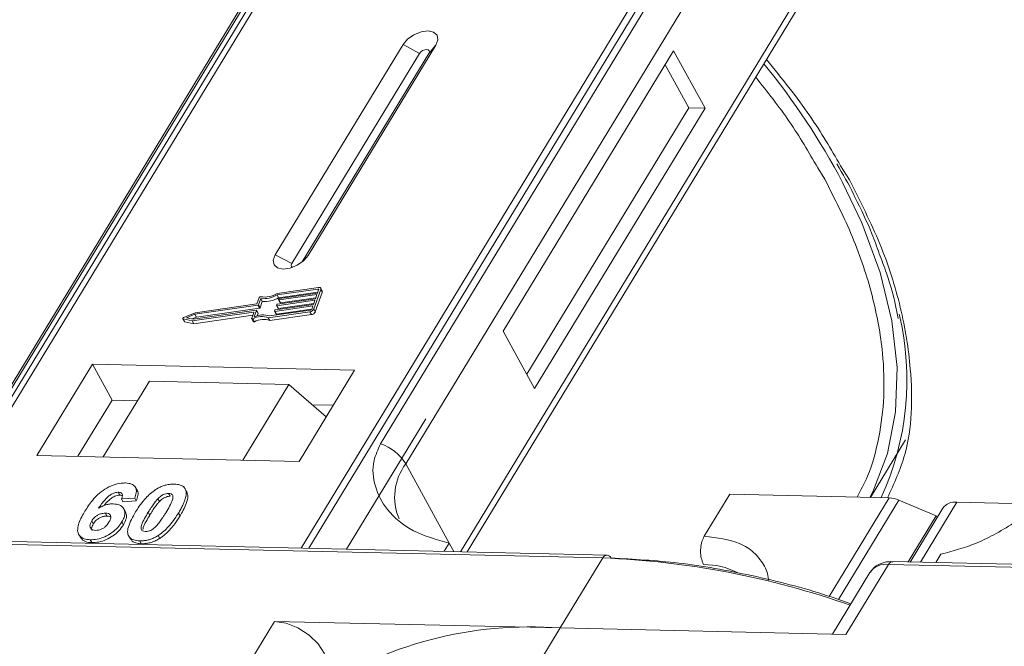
# Model space of a CAD drawing. Header units: millimetres. Extents: x 1675 to 3137, y 343 to 1376.
# Tile 53 of 84: x 2562 to 2605, y 1268 to 1295. Entities that reach past the tile are written whole.
import ezdxf

# ---------------------------------------------------------------- set-up
doc = ezdxf.new("R2010")
doc.units = ezdxf.units.MM

msp = doc.modelspace()

# ---------------------------------------------------------------- linework, layer by layer
at = {"color": 7, "linetype": 'Continuous', "lineweight": 15}
for p, q in [((2579.578, 1307.987), (2557.898, 1272.358)), ((2558.167, 1272.351), (2579.864, 1308.008)), ((2596.08, 1307.636), (2574.384, 1271.979)), ((2574.717, 1271.972), (2596.397, 1307.601)), ((2575.553, 1301.921), (2560.24, 1276.756)), ((2560.454, 1276.942), (2575.767, 1302.108)), ((2593.171, 1301.709), (2577.858, 1276.543)), ((2578.966, 1275.666), (2594.279, 1300.832)), ((2596.521, 1296.734), (2581.361, 1271.819)), ((2581.658, 1271.812), (2596.554, 1296.293)), ((2578.85, 1294.028), (2573.248, 1284.822)), ((2574.685, 1284.789), (2580.287, 1293.996)), ((2578.85, 1294.028), (2579.571, 1293.638)), ((2580.287, 1293.996), (2579.98, 1293.629)), ((2579.571, 1293.638), (2573.969, 1284.432)), ((2574.428, 1284.505), (2579.98, 1293.629)), ((2590.702, 1293.756), (2583.233, 1281.48)), ((2592.082, 1291.235), (2590.702, 1293.756)), ((2591.364, 1291.251), (2590.329, 1293.142)), ((2584.267, 1279.589), (2591.364, 1291.251)), ((2584.612, 1278.959), (2592.082, 1291.235)), ((2592.082, 1291.235), (2591.364, 1291.251)), ((2597.017, 1288.633), (2597.33, 1288.124)), ((2598.408, 1288.1), (2598.023, 1288.721)), ((2573.969, 1284.432), (2573.248, 1284.822)), ((2574.685, 1284.789), (2574.496, 1284.563)), ((2575.141, 1283.388), (2573.324, 1283.13)), ((2575.115, 1283.317), (2573.327, 1283.063)), ((2574.934, 1282.45), (2575.24, 1283.301)), ((2575.097, 1283.146), (2575.148, 1283.288)), ((2575.142, 1283.269), (2575.115, 1283.317)), ((2575.308, 1283.23), (2575.239, 1283.356)), ((2575.24, 1283.301), (2575.309, 1283.175)), ((2572.538, 1282.942), (2572.44, 1282.668)), ((2572.611, 1282.902), (2572.512, 1282.628)), ((2572.581, 1282.502), (2572.68, 1282.776)), ((2572.68, 1282.776), (2572.611, 1282.902)), ((2574.983, 1282.827), (2573.323, 1282.591)), ((2573.396, 1282.937), (2573.327, 1283.063)), ((2573.348, 1282.662), (2575.008, 1282.898)), ((2573.395, 1282.854), (2573.408, 1282.89)), ((2573.395, 1282.845), (2573.464, 1282.719)), ((2573.396, 1282.937), (2575.11, 1283.181)), ((2575.072, 1283.075), (2573.412, 1282.84)), ((2573.481, 1282.714), (2573.412, 1282.84)), ((2573.437, 1282.911), (2575.097, 1283.146)), ((2573.481, 1282.714), (2575.021, 1282.932)), ((2574.919, 1282.65), (2574.983, 1282.827)), ((2575.003, 1282.324), (2575.309, 1283.175)), ((2575.008, 1282.898), (2575.072, 1283.075)), ((2569.647, 1282.002), (2572.407, 1282.394)), ((2572.483, 1282.607), (2569.724, 1282.215)), ((2572.44, 1282.668), (2569.73, 1282.283)), ((2569.793, 1282.089), (2572.552, 1282.481)), ((2572.423, 1282.38), (2572.325, 1282.105)), ((2572.492, 1282.263), (2572.423, 1282.389)), ((2572.492, 1282.254), (2572.423, 1282.38)), ((2572.552, 1282.481), (2572.483, 1282.607)), ((2572.581, 1282.502), (2572.512, 1282.628)), ((2572.942, 1282.066), (2574.759, 1282.324)), ((2572.996, 1282.141), (2574.784, 1282.395)), ((2573.217, 1282.358), (2573.23, 1282.393)), ((2573.217, 1282.349), (2573.286, 1282.222)), ((2574.894, 1282.579), (2573.233, 1282.343)), ((2573.302, 1282.217), (2573.233, 1282.343)), ((2573.259, 1282.414), (2574.919, 1282.65)), ((2573.302, 1282.217), (2574.842, 1282.436)), ((2573.306, 1282.606), (2573.319, 1282.641)), ((2573.306, 1282.597), (2573.375, 1282.471)), ((2573.392, 1282.465), (2573.323, 1282.591)), ((2573.392, 1282.465), (2574.931, 1282.684)), ((2574.759, 1282.324), (2574.828, 1282.198)), ((2574.843, 1282.437), (2574.894, 1282.579)), ((2575.003, 1282.324), (2574.934, 1282.45)), ((2569.2, 1282.021), (2569.269, 1281.895)), ((2569.215, 1282.011), (2569.603, 1281.929)), ((2569.284, 1281.885), (2569.215, 1282.011)), ((2569.73, 1282.283), (2569.239, 1282.076)), ((2569.724, 1282.215), (2569.362, 1282.063)), ((2569.362, 1282.063), (2569.647, 1282.002)), ((2569.603, 1281.929), (2572.29, 1282.31)), ((2569.672, 1281.803), (2569.603, 1281.929)), ((2569.607, 1282.011), (2569.793, 1282.089)), ((2569.672, 1281.803), (2572.261, 1282.17)), ((2569.793, 1282.089), (2569.724, 1282.215)), ((2572.306, 1282.296), (2572.214, 1282.039)), ((2572.214, 1282.021), (2572.283, 1281.895)), ((2572.337, 1281.89), (2572.268, 1282.016)), ((2572.303, 1282.286), (2572.29, 1282.31)), ((2572.454, 1282.149), (2572.492, 1282.254)), ((2573.011, 1281.94), (2572.942, 1282.066)), ((2573.011, 1281.94), (2574.828, 1282.198)), ((2569.284, 1281.885), (2569.672, 1281.803)), ((2583.233, 1281.48), (2584.612, 1278.959)), ((2565.232, 1280.027), (2562.804, 1276.037)), ((2576.725, 1279.763), (2565.232, 1280.027)), ((2565.232, 1280.027), (2566.094, 1278.451)), ((2574.297, 1275.773), (2576.725, 1279.763)), ((2567.73, 1279.285), (2565.713, 1275.97)), ((2567.73, 1279.285), (2573.836, 1279.144)), ((2571.819, 1275.83), (2573.836, 1279.144)), ((2573.836, 1279.144), (2575.48, 1277.717)), ((2566.094, 1278.451), (2564.6, 1275.996)), ((2567.207, 1278.425), (2566.094, 1278.451)), ((2575.791, 1278.228), (2574.867, 1278.249)), ((2579.838, 1277.637), (2576.368, 1271.934)), ((2599.329, 1274.198), (2600.864, 1276.72)), ((2562.804, 1276.037), (2574.297, 1275.773)), ((2578.966, 1275.666), (2580.863, 1272.199)), ((2567.191, 1274.508), (2567.122, 1274.634)), ((2569.253, 1274.63), (2569.247, 1274.641)), ((2566.369, 1274.42), (2566.438, 1274.294)), ((2567.087, 1274.169), (2566.503, 1274.13)), ((2566.503, 1274.13), (2566.572, 1274.003)), ((2567.087, 1274.169), (2567.156, 1274.042)), ((2568.17, 1274.01), (2568.101, 1274.136)), ((2568.572, 1274.369), (2568.641, 1274.243)), ((2569.325, 1274.511), (2569.394, 1274.385)), ((2592.048, 1272.497), (2593.169, 1274.339)), ((2593.169, 1274.339), (2600.153, 1274.179)), ((2600.153, 1274.179), (2597.527, 1269.864)), ((2566.572, 1274.003), (2567.156, 1274.042)), ((2600.572, 1274.08), (2597.923, 1269.727)), ((2600.572, 1274.08), (2602.202, 1273.385)), ((2602.504, 1273.727), (2601.068, 1271.367)), ((2601.515, 1271.357), (2603.114, 1273.986)), ((2606.691, 1273.904), (2603.114, 1273.986)), ((2565.804, 1273.507), (2565.873, 1273.381)), ((2566.681, 1273.561), (2566.612, 1273.688)), ((2567.678, 1273.543), (2567.747, 1273.417)), ((2569.004, 1273.513), (2569.073, 1273.387)), ((2600.976, 1271.369), (2602.202, 1273.385)), ((2602.247, 1273.304), (2602.202, 1273.385)), ((2565.205, 1273.163), (2565.274, 1273.037)), ((2566.525, 1273.122), (2566.594, 1272.996)), ((2587.786, 1271.672), (2552.178, 1272.489)), ((2564.64, 1272.572), (2564.709, 1272.446)), ((2566.827, 1272.505), (2566.896, 1272.379)), ((2568.115, 1272.526), (2568.184, 1272.4)), ((2551.996, 1272.364), (2587.603, 1271.547)), ((2565.134, 1272.342), (2565.203, 1272.216)), ((2567.308, 1272.292), (2567.377, 1272.166)), ((2580.863, 1272.199), (2580.642, 1271.836)), ((2580.863, 1272.199), (2581.067, 1271.826)), ((2587.603, 1271.547), (2585.736, 1268.478)), ((2602.191, 1271.341), (2602.412, 1271.705)), ((2598.255, 1268.191), (2600.122, 1271.26)), ((2600.122, 1271.26), (2635.73, 1270.443)), ((2635.912, 1270.568), (2600.305, 1271.385)), ((2599.308, 1270.914), (2597.66, 1268.205)), ((2573.217, 1268.765), (2571.536, 1266.003)), ((2585.736, 1268.478), (2573.217, 1268.765)), ((2584.055, 1265.716), (2585.736, 1268.478)), ((2585.736, 1268.478), (2598.255, 1268.191))]:
    msp.add_line(p, q, dxfattribs=at)
at = {"color": 7, "linetype": 'Continuous', "lineweight": 15, "flags": 128}
for points in [[(2580.287, 1293.996), (2580.375, 1294.232), (2580.341, 1294.434), (2580.188, 1294.573), (2579.942, 1294.626), (2579.639, 1294.585), (2579.325, 1294.458), (2579.048, 1294.262), (2578.85, 1294.028)], [(2579.98, 1293.629), (2580.005, 1293.696), (2579.995, 1293.754), (2579.952, 1293.794), (2579.882, 1293.809), (2579.795, 1293.797), (2579.706, 1293.761), (2579.627, 1293.705), (2579.571, 1293.638)], [(2599.306, 1274.198), (2599.426, 1274.434), (2600.071, 1276.116), (2600.429, 1277.938), (2600.495, 1279.881), (2600.268, 1281.924), (2599.752, 1284.045), (2598.952, 1286.219), (2598.108, 1287.99)], [(2573.248, 1284.822), (2573.16, 1284.585), (2573.194, 1284.383), (2573.346, 1284.244), (2573.593, 1284.191), (2573.896, 1284.232), (2574.21, 1284.359), (2574.487, 1284.555), (2574.685, 1284.789)], [(2573.969, 1284.432), (2573.943, 1284.364), (2573.953, 1284.306), (2573.997, 1284.267), (2574.001, 1284.265)], [(2575.148, 1283.288), (2575.15, 1283.295), (2575.15, 1283.301), (2575.148, 1283.307), (2575.144, 1283.311), (2575.139, 1283.315), (2575.132, 1283.317), (2575.124, 1283.318), (2575.115, 1283.317)], [(2575.141, 1283.388), (2575.167, 1283.39), (2575.191, 1283.388), (2575.211, 1283.381), (2575.227, 1283.371), (2575.238, 1283.357), (2575.244, 1283.34), (2575.245, 1283.322), (2575.24, 1283.301)], [(2573.412, 1282.84), (2573.407, 1282.839), (2573.403, 1282.84), (2573.4, 1282.841), (2573.397, 1282.843), (2573.396, 1282.845), (2573.394, 1282.848), (2573.394, 1282.851), (2573.395, 1282.854)], [(2572.407, 1282.394), (2572.411, 1282.394), (2572.415, 1282.394), (2572.418, 1282.393), (2572.421, 1282.391), (2572.423, 1282.389), (2572.424, 1282.386), (2572.424, 1282.383), (2572.423, 1282.38)], [(2573.233, 1282.343), (2573.229, 1282.343), (2573.225, 1282.343), (2573.222, 1282.344), (2573.219, 1282.346), (2573.217, 1282.348), (2573.216, 1282.351), (2573.216, 1282.354), (2573.217, 1282.358)], [(2573.323, 1282.591), (2573.318, 1282.591), (2573.314, 1282.592), (2573.311, 1282.593), (2573.308, 1282.594), (2573.306, 1282.597), (2573.305, 1282.599), (2573.305, 1282.603), (2573.306, 1282.606)], [(2569.215, 1282.011), (2569.206, 1282.015), (2569.2, 1282.021), (2569.197, 1282.03), (2569.199, 1282.04), (2569.205, 1282.05), (2569.214, 1282.06), (2569.225, 1282.069), (2569.239, 1282.076)], [(2572.268, 1282.016), (2572.256, 1282.012), (2572.244, 1282.01), (2572.234, 1282.01), (2572.224, 1282.012), (2572.218, 1282.016), (2572.213, 1282.023), (2572.212, 1282.03), (2572.214, 1282.039)], [(2572.283, 1281.895), (2572.287, 1281.89), (2572.293, 1281.886), (2572.303, 1281.884), (2572.313, 1281.884), (2572.325, 1281.886), (2572.337, 1281.89)], [(2572.29, 1282.31), (2572.294, 1282.31), (2572.298, 1282.31), (2572.301, 1282.309), (2572.304, 1282.307), (2572.306, 1282.305), (2572.307, 1282.302), (2572.307, 1282.299), (2572.306, 1282.296)], [(2573.217, 1268.765), (2573.719, 1268.687), (2574.241, 1268.481), (2574.727, 1268.17), (2575.125, 1267.788), (2575.392, 1267.375), (2575.499, 1266.976), (2575.434, 1266.634), (2575.41, 1266.59)]]:
    msp.add_lwpolyline(points, dxfattribs=at)
at = {"color": 7, "linetype": 'Continuous', "lineweight": 15}
for centre, radius, start, end in [((2569.749, 1272.922), 32.113, 27.9836, 39.122), ((2575.248, 1283.201), 0.0661, 336.9348, 26.0002), ((2572.605, 1282.911), 0.0736, 81.7629, 154.647), ((2572.724, 1284.07), 1.173, 264.4424, 300.9301), ((2572.782, 1283.967), 0.998, 260.3986, 302.9491), ((2572.793, 1283.944), 1.173, 264.4424, 300.9301), ((2573.442, 1282.873), 0.0381, 97.4207, 153.8527), ((2572.478, 1282.645), 0.0381, 277.4207, 333.8527), ((2572.547, 1282.519), 0.0381, 277.4207, 333.8527), ((2573.264, 1282.376), 0.0381, 97.4207, 153.8527), ((2573.353, 1282.625), 0.0381, 97.4207, 153.8527), ((2573.387, 1282.48), 0.0149, 216.6597, 287.1115), ((2573.476, 1282.728), 0.0149, 216.6597, 287.1115), ((2574.729, 1282.551), 0.229, 277.4207, 333.8527), ((2574.774, 1282.471), 0.0762, 277.4207, 333.8527), ((2574.798, 1282.425), 0.229, 277.4207, 333.8527), ((2569.287, 1281.906), 0.0212, 210.2186, 262.8226), ((2572.66, 1281.297), 0.819, 69.8549, 118.6145), ((2572.705, 1281.282), 0.907, 71.2927, 114.8085), ((2572.729, 1281.171), 0.819, 69.8549, 118.6145), ((2572.482, 1282.258), 0.011, 336.9348, 26.0002), ((2573.298, 1282.231), 0.0149, 216.6597, 287.1115), ((2588.663, 1279.342), 12.266, 335.1495, 13.5408), ((2577.216, 1274.594), 2.052, 31.4947, 71.765), ((2580.912, 1274.203), 2.434, 143.0587, 202.974), ((2600.103, 1273.025), 1.154, 66.0507, 87.522), ((2603.034, 1273.327), 0.664, 83.0653, 142.99), ((2587.803, 1271.451), 0.221, 94.3757, 154.3004), ((2586.1, 1234.233), 37.344, 70.7099, 87.6924), ((2587.762, 1271.456), 0.217, 22.384, 83.6695), ((2592.065, 1268.189), 3.065, 62.2208, 90.8537), ((2599.998, 1270.422), 0.847, 81.5639, 144.4913), ((2600.322, 1271.164), 0.221, 94.3757, 154.3004), ((2584.433, 1251.173), 17.355, 85.6938, 123.6283)]:
    msp.add_arc(centre, radius, start, end, dxfattribs=at)
for points, knots in [([(2598.023, 1288.721), (2597.596, 1289.45), (2596.679, 1291.016), (2595.438, 1292.55), (2594.775, 1293.369)], [0, 0, 0, 0, 0.466038, 1, 1, 1, 1]), ([(2594.305, 1292.596), (2594.814, 1291.952), (2595.85, 1290.643), (2596.624, 1289.311), (2597.017, 1288.633)], [0, 0, 0, 0, 0.491765, 1, 1, 1, 1]), ([(2597.854, 1288.8), (2598.117, 1288.357), (2598.408, 1287.87), (2598.629, 1287.388), (2598.649, 1287.344)], [0, 0, 0, 0, 0.909028, 1, 1, 1, 1]), ([(2597.33, 1288.124), (2597.759, 1287.28), (2598.629, 1285.564), (2599.469, 1283.002), (2599.895, 1280.668), (2599.956, 1278.598), (2599.729, 1276.801), (2599.337, 1275.325), (2598.908, 1274.513), (2598.748, 1274.211)], [0, 0, 0, 0, 0.16408, 0.333248, 0.507181, 0.643138, 0.779117, 0.917968, 1, 1, 1, 1]), ([(2600.077, 1274.18), (2600.362, 1274.797), (2601.135, 1276.471), (2601.211, 1279.355), (2600.716, 1282.488), (2599.833, 1285.275), (2598.881, 1287.161), (2598.408, 1288.1)], [0, 0, 0, 0, 0.16364, 0.444056, 0.631093, 0.816546, 1, 1, 1, 1]), ([(2598.649, 1287.344), (2598.914, 1286.807), (2599.325, 1285.973), (2599.613, 1285.155), (2599.715, 1284.864)], [0, 0, 0, 0, 0.643751, 1, 1, 1, 1]), ([(2599.715, 1284.864), (2599.823, 1284.581), (2600.149, 1283.721), (2600.416, 1282.774), (2600.521, 1282.13), (2600.537, 1282.033)], [0, 0, 0, 0, 0.293468, 0.894473, 1, 1, 1, 1]), ([(2577.858, 1276.543), (2577.747, 1276.297), (2577.462, 1275.667), (2577.571, 1274.649), (2578.129, 1273.575), (2579.22, 1272.655), (2580.317, 1272.351), (2580.863, 1272.199)], [0, 0, 0, 0, 0.125713, 0.321276, 0.524466, 0.763484, 1, 1, 1, 1]), ([(2602.412, 1271.705), (2602.93, 1271.842), (2603.967, 1272.116), (2605.714, 1273.086), (2607.152, 1274.196), (2608.117, 1275.16), (2608.455, 1275.655), (2608.581, 1275.838)], [0, 0, 0, 0, 0.249096, 0.498243, 0.745205, 0.90541, 1, 1, 1, 1]), ([(2564.905, 1273.59), (2564.957, 1273.672), (2565.113, 1273.918), (2565.386, 1274.258), (2565.775, 1274.565), (2566.137, 1274.745), (2566.455, 1274.824), (2566.626, 1274.827), (2566.688, 1274.827)], [0, 0, 0, 0, 0.142337, 0.429127, 0.589943, 0.751205, 0.909895, 1, 1, 1, 1]), ([(2566.688, 1274.827), (2566.782, 1274.819), (2566.952, 1274.803), (2567.107, 1274.685), (2567.177, 1274.511), (2567.149, 1274.327), (2567.101, 1274.204), (2567.087, 1274.169)], [0, 0, 0, 0, 0.242691, 0.439002, 0.635006, 0.895059, 1, 1, 1, 1]), ([(2568.015, 1274.544), (2568.065, 1274.574), (2568.168, 1274.635), (2568.333, 1274.703), (2568.499, 1274.751), (2568.635, 1274.772), (2568.742, 1274.779), (2568.795, 1274.779), (2568.821, 1274.779)], [0, 0, 0, 0, 0.193776, 0.3936, 0.587864, 0.788908, 0.894169, 1, 1, 1, 1]), ([(2568.821, 1274.779), (2568.869, 1274.776), (2568.964, 1274.771), (2569.09, 1274.741), (2569.197, 1274.69), (2569.264, 1274.627), (2569.305, 1274.565), (2569.318, 1274.529), (2569.325, 1274.511)], [0, 0, 0, 0, 0.192627, 0.388684, 0.582013, 0.783201, 0.891038, 1, 1, 1, 1]), ([(2566.369, 1274.42), (2566.328, 1274.417), (2566.246, 1274.413), (2566.099, 1274.354), (2565.933, 1274.25), (2565.72, 1274.03), (2565.59, 1273.846), (2565.502, 1273.721)], [0, 0, 0, 0, 0.112049, 0.22438, 0.370115, 0.570276, 1, 1, 1, 1]), ([(2565.748, 1273.838), (2565.748, 1273.838), (2565.804, 1273.916), (2565.907, 1274.035), (2566.085, 1274.182), (2566.235, 1274.259), (2566.357, 1274.292), (2566.415, 1274.293), (2566.438, 1274.294)], [0, 0, 0, 0, 0.000071, 0.368569, 0.571075, 0.774891, 0.911654, 1, 1, 1, 1]), ([(2566.503, 1274.13), (2566.523, 1274.177), (2566.555, 1274.253), (2566.544, 1274.343), (2566.498, 1274.394), (2566.433, 1274.416), (2566.386, 1274.419), (2566.369, 1274.42)], [0, 0, 0, 0, 0.33384, 0.5245467, 0.7163724, 0.8918244, 1, 1, 1, 1]), ([(2566.438, 1274.294), (2566.477, 1274.293), (2566.52, 1274.291), (2566.545, 1274.272), (2566.547, 1274.27)], [0, 0, 0, 0, 0.900108, 1, 1, 1, 1]), ([(2567.128, 1273.561), (2567.179, 1273.643), (2567.296, 1273.829), (2567.545, 1274.151), (2567.804, 1274.407), (2567.994, 1274.531), (2568.015, 1274.544)], [0, 0, 0, 0, 0.237381, 0.538918, 0.949082, 1, 1, 1, 1]), ([(2567.156, 1274.042), (2567.183, 1274.122), (2567.238, 1274.283), (2567.245, 1274.45), (2567.191, 1274.503), (2567.188, 1274.506)], [0, 0, 0, 0, 0.4817849, 0.9693075, 1, 1, 1, 1]), ([(2567.678, 1273.543), (2567.703, 1273.584), (2567.753, 1273.666), (2567.825, 1273.777), (2567.893, 1273.876), (2567.956, 1273.963), (2568.023, 1274.05), (2568.075, 1274.107), (2568.101, 1274.136)], [0, 0, 0, 0, 0.20527, 0.410616, 0.557148, 0.703844, 0.851475, 1, 1, 1, 1]), ([(2568.101, 1274.136), (2568.143, 1274.178), (2568.213, 1274.246), (2568.337, 1274.321), (2568.451, 1274.36), (2568.528, 1274.369), (2568.568, 1274.369), (2568.572, 1274.369)], [0, 0, 0, 0, 0.3348035, 0.5425606, 0.750382, 0.9707212, 1, 1, 1, 1]), ([(2568.17, 1274.01), (2568.212, 1274.052), (2568.282, 1274.12), (2568.406, 1274.195), (2568.52, 1274.234), (2568.597, 1274.243), (2568.637, 1274.243), (2568.641, 1274.243)], [0, 0, 0, 0, 0.3348035, 0.5425606, 0.750382, 0.9707212, 1, 1, 1, 1]), ([(2568.572, 1274.369), (2568.611, 1274.365), (2568.68, 1274.357), (2568.745, 1274.309), (2568.772, 1274.221), (2568.742, 1274.053), (2568.62, 1273.809), (2568.508, 1273.621), (2568.451, 1273.525)], [0, 0, 0, 0, 0.1056461, 0.1862213, 0.267042, 0.4315406, 0.7127076, 1, 1, 1, 1]), ([(2569.325, 1274.511), (2569.333, 1274.477), (2569.349, 1274.409), (2569.339, 1274.265), (2569.293, 1274.082), (2569.205, 1273.878), (2569.107, 1273.687), (2569.038, 1273.571), (2569.004, 1273.513)], [0, 0, 0, 0, 0.118432, 0.2393289, 0.4494336, 0.6641784, 0.8318201, 1, 1, 1, 1]), ([(2569.073, 1273.387), (2569.121, 1273.469), (2569.228, 1273.651), (2569.365, 1273.953), (2569.433, 1274.215), (2569.402, 1274.35), (2569.394, 1274.385)], [0, 0, 0, 0, 0.2367747, 0.5279276, 0.8783337, 1, 1, 1, 1]), ([(2569.394, 1274.385), (2569.382, 1274.417), (2569.364, 1274.466), (2569.325, 1274.501), (2569.312, 1274.513)], [0, 0, 0, 0, 0.667997, 1, 1, 1, 1]), ([(2565.502, 1273.721), (2565.553, 1273.75), (2565.658, 1273.808), (2565.796, 1273.862), (2565.906, 1273.89), (2565.988, 1273.906), (2566.068, 1273.914), (2566.12, 1273.914), (2566.146, 1273.914)], [0, 0, 0, 0, 0.243654, 0.49576, 0.617892, 0.741503, 0.870025, 1, 1, 1, 1]), ([(2566.146, 1273.914), (2566.239, 1273.905), (2566.425, 1273.885), (2566.595, 1273.747), (2566.673, 1273.557), (2566.643, 1273.338), (2566.561, 1273.188), (2566.525, 1273.122)], [0, 0, 0, 0, 0.210216, 0.421975, 0.620016, 0.831037, 1, 1, 1, 1]), ([(2567.747, 1273.417), (2567.772, 1273.458), (2567.822, 1273.54), (2567.894, 1273.651), (2567.962, 1273.75), (2568.025, 1273.837), (2568.092, 1273.924), (2568.144, 1273.981), (2568.17, 1274.01)], [0, 0, 0, 0, 0.20527, 0.410616, 0.557148, 0.703844, 0.851475, 1, 1, 1, 1]), ([(2565.134, 1272.342), (2565.041, 1272.35), (2564.854, 1272.368), (2564.67, 1272.497), (2564.574, 1272.689), (2564.602, 1273.022), (2564.754, 1273.337), (2564.884, 1273.554), (2564.905, 1273.59)], [0, 0, 0, 0, 0.148269, 0.297647, 0.442421, 0.607851, 0.935658, 1, 1, 1, 1]), ([(2565.205, 1273.163), (2565.239, 1273.213), (2565.296, 1273.297), (2565.425, 1273.399), (2565.553, 1273.464), (2565.686, 1273.504), (2565.765, 1273.506), (2565.804, 1273.507)], [0, 0, 0, 0, 0.276721, 0.45687, 0.637007, 0.824068, 1, 1, 1, 1]), ([(2565.274, 1273.037), (2565.308, 1273.087), (2565.365, 1273.171), (2565.494, 1273.273), (2565.622, 1273.338), (2565.755, 1273.378), (2565.834, 1273.38), (2565.873, 1273.381)], [0, 0, 0, 0, 0.276721, 0.45687, 0.637007, 0.824068, 1, 1, 1, 1]), ([(2565.804, 1273.507), (2565.851, 1273.503), (2565.937, 1273.495), (2566.017, 1273.434), (2566.052, 1273.349), (2566.027, 1273.235), (2565.982, 1273.153), (2565.958, 1273.11)], [0, 0, 0, 0, 0.213757, 0.394944, 0.576585, 0.777311, 1, 1, 1, 1]), ([(2565.873, 1273.381), (2565.922, 1273.378), (2565.989, 1273.375), (2566.028, 1273.342), (2566.039, 1273.333)], [0, 0, 0, 0, 0.715718, 1, 1, 1, 1]), ([(2566.594, 1272.996), (2566.637, 1273.078), (2566.723, 1273.243), (2566.743, 1273.442), (2566.688, 1273.528), (2566.67, 1273.555)], [0, 0, 0, 0, 0.401791, 0.807526, 1, 1, 1, 1]), ([(2567.308, 1272.292), (2567.215, 1272.3), (2567.027, 1272.317), (2566.847, 1272.445), (2566.757, 1272.642), (2566.818, 1273.021), (2567.002, 1273.341), (2567.128, 1273.561)], [0, 0, 0, 0, 0.147528, 0.296569, 0.43214, 0.608737, 1, 1, 1, 1]), ([(2567.557, 1272.701), (2567.511, 1272.707), (2567.437, 1272.717), (2567.377, 1272.772), (2567.359, 1272.866), (2567.394, 1273.035), (2567.518, 1273.274), (2567.624, 1273.453), (2567.678, 1273.543)], [0, 0, 0, 0, 0.125351, 0.202197, 0.279182, 0.459742, 0.727968, 1, 1, 1, 1]), ([(2567.449, 1272.785), (2567.453, 1272.817), (2567.467, 1272.932), (2567.591, 1273.149), (2567.694, 1273.327), (2567.747, 1273.417)], [0, 0, 0, 0, 0.159501, 0.57679, 1, 1, 1, 1]), ([(2568.451, 1273.525), (2568.426, 1273.484), (2568.375, 1273.403), (2568.304, 1273.292), (2568.236, 1273.193), (2568.173, 1273.106), (2568.107, 1273.019), (2568.055, 1272.963), (2568.029, 1272.935)], [0, 0, 0, 0, 0.205942, 0.411959, 0.558149, 0.704502, 0.851801, 1, 1, 1, 1]), ([(2569.004, 1273.513), (2568.952, 1273.431), (2568.835, 1273.245), (2568.59, 1272.926), (2568.334, 1272.67), (2568.143, 1272.544), (2568.115, 1272.526)], [0, 0, 0, 0, 0.236629, 0.537361, 0.932986, 1, 1, 1, 1]), ([(2568.184, 1272.4), (2568.232, 1272.433), (2568.33, 1272.499), (2568.495, 1272.639), (2568.67, 1272.821), (2568.831, 1273.024), (2568.964, 1273.213), (2569.037, 1273.329), (2569.073, 1273.387)], [0, 0, 0, 0, 0.11827, 0.23888, 0.450732, 0.667209, 0.83334, 1, 1, 1, 1]), ([(2565.372, 1272.751), (2565.326, 1272.757), (2565.233, 1272.768), (2565.151, 1272.842), (2565.118, 1272.941), (2565.145, 1273.054), (2565.186, 1273.127), (2565.205, 1273.163)], [0, 0, 0, 0, 0.2079047, 0.4199807, 0.6306256, 0.821735, 1, 1, 1, 1]), ([(2566.525, 1273.122), (2566.469, 1273.039), (2566.357, 1272.874), (2566.095, 1272.643), (2565.779, 1272.464), (2565.439, 1272.352), (2565.236, 1272.345), (2565.134, 1272.342)], [0, 0, 0, 0, 0.197831, 0.3973, 0.59891, 0.798741, 1, 1, 1, 1]), ([(2565.22, 1272.747), (2565.209, 1272.771), (2565.186, 1272.824), (2565.215, 1272.928), (2565.255, 1273.002), (2565.274, 1273.037)], [0, 0, 0, 0, 0.296139, 0.660307, 1, 1, 1, 1]), ([(2565.203, 1272.216), (2565.303, 1272.219), (2565.505, 1272.226), (2565.835, 1272.333), (2566.146, 1272.505), (2566.415, 1272.734), (2566.533, 1272.907), (2566.594, 1272.996)], [0, 0, 0, 0, 0.198208, 0.398397, 0.584963, 0.787074, 1, 1, 1, 1]), ([(2565.958, 1273.11), (2565.923, 1273.058), (2565.867, 1272.973), (2565.747, 1272.865), (2565.627, 1272.8), (2565.496, 1272.757), (2565.416, 1272.753), (2565.372, 1272.751)], [0, 0, 0, 0, 0.288697, 0.463553, 0.639942, 0.801808, 1, 1, 1, 1]), ([(2568.029, 1272.935), (2567.987, 1272.893), (2567.918, 1272.825), (2567.794, 1272.749), (2567.682, 1272.711), (2567.604, 1272.702), (2567.563, 1272.701), (2567.557, 1272.701)], [0, 0, 0, 0, 0.333678, 0.540413, 0.747264, 0.961209, 1, 1, 1, 1]), ([(2564.719, 1272.452), (2564.748, 1272.405), (2564.815, 1272.295), (2565.006, 1272.227), (2565.154, 1272.219), (2565.203, 1272.216)], [0, 0, 0, 0, 0.338595, 0.784132, 1, 1, 1, 1]), ([(2568.115, 1272.526), (2568.064, 1272.496), (2567.962, 1272.435), (2567.797, 1272.367), (2567.631, 1272.319), (2567.495, 1272.298), (2567.388, 1272.292), (2567.335, 1272.292), (2567.308, 1272.292)], [0, 0, 0, 0, 0.193769, 0.393564, 0.587886, 0.789131, 0.894283, 1, 1, 1, 1]), ([(2567.377, 1272.166), (2567.426, 1272.166), (2567.525, 1272.167), (2567.683, 1272.19), (2567.849, 1272.234), (2567.989, 1272.292), (2568.101, 1272.35), (2568.156, 1272.383), (2568.184, 1272.4)], [0, 0, 0, 0, 0.193594, 0.390501, 0.584817, 0.78683, 0.892868, 1, 1, 1, 1]), ([(2592.048, 1272.497), (2592.01, 1272.422), (2591.934, 1272.27), (2591.881, 1271.977), (2591.884, 1271.678), (2591.937, 1271.427), (2591.996, 1271.303), (2592.02, 1271.253)], [0, 0, 0, 0, 0.2146939, 0.4293877, 0.6440816, 0.8587754, 1, 1, 1, 1]), ([(2594.857, 1270.576), (2594.857, 1270.584), (2594.859, 1270.84), (2594.659, 1271.268), (2594.245, 1271.807), (2593.455, 1272.327), (2592.602, 1272.43), (2592.048, 1272.497)], [0, 0, 0, 0, 0.007197, 0.214106, 0.421015, 0.623625, 1, 1, 1, 1]), ([(2566.909, 1272.387), (2566.93, 1272.349), (2566.983, 1272.251), (2567.161, 1272.182), (2567.316, 1272.17), (2567.377, 1272.166)], [0, 0, 0, 0, 0.275409, 0.710365, 1, 1, 1, 1]), ([(2598.471, 1269.537), (2598.142, 1269.653), (2596.682, 1270.171), (2594.14, 1270.804), (2590.932, 1271.384), (2588.942, 1271.488), (2587.962, 1271.539)], [0, 0, 0, 0, 0.090349, 0.402271, 0.705699, 1, 1, 1, 1]), ([(2600.307, 1271.376), (2600.274, 1271.38), (2600.11, 1271.395), (2599.835, 1271.332), (2599.514, 1271.187), (2599.387, 1271.003), (2599.332, 1270.923)], [0, 0, 0, 0, 0.08143, 0.401293, 0.739704, 1, 1, 1, 1])]:
    msp.add_open_spline(points, degree=3, knots=knots, dxfattribs=at)

doc.saveas('drawing.dxf')
